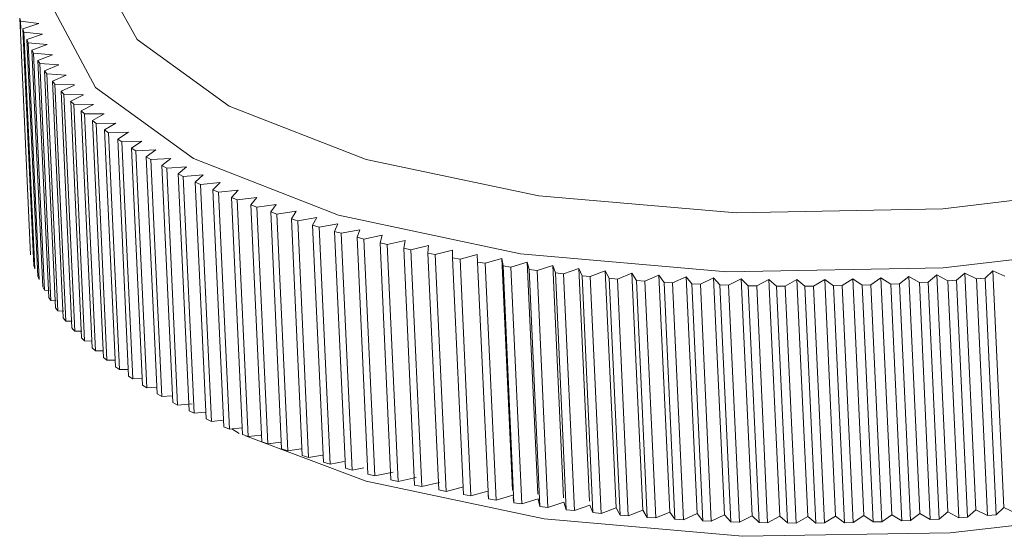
# Model space of a CAD drawing. Header units: millimetres. Extents: x 3925 to 5043, y -86 to 778.
# Tile 108 of 158: x 4807.34 to 4814.44, y 411.27 to 414.99. Entities that reach past the tile are written whole.
import ezdxf

# ---------------------------------------------------------------- set-up
doc = ezdxf.new("R2010")
doc.units = ezdxf.units.MM
doc.header["$LTSCALE"] = 46.255
doc.layers.add('140-154101-0DXF_CONTINUOUS_LINE', color=7, linetype='CONTINUOUS')

msp = doc.modelspace()

# ---------------------------------------------------------------- linework, layer by layer
at = {"layer": '140-154101-0DXF_CONTINUOUS_LINE', "color": 7, "linetype": 'Continuous', "lineweight": 0}
for p, q in [((4808.1834, 414.8493), (4807.8856, 415.3907)), ((4807.573, 415.0829), (4807.8836, 414.5037)), ((4807.3431, 414.9804), (4807.3369, 415.004)), ((4807.4156, 413.2958), (4807.3369, 415.004)), ((4807.3431, 414.9804), (4807.4749, 414.9637)), ((4807.3456, 414.9258), (4807.3431, 414.9804)), ((4807.4749, 414.9637), (4807.3595, 414.9264)), ((4807.3677, 414.903), (4807.3595, 414.9264)), ((4807.4381, 413.2182), (4807.3595, 414.9264)), ((4807.3677, 414.903), (4807.5013, 414.8881)), ((4807.4463, 413.1948), (4807.3677, 414.903)), ((4807.5013, 414.8881), (4807.3888, 414.8495)), ((4807.399, 414.8262), (4807.3888, 414.8495)), ((4807.4674, 413.1412), (4807.3888, 414.8495)), ((4807.399, 414.8262), (4807.5344, 414.813)), ((4807.4776, 413.118), (4807.399, 414.8262)), ((4807.5344, 414.813), (4807.4248, 414.7732)), ((4808.848, 414.3687), (4808.1834, 414.8493)), ((4807.4371, 414.7501), (4807.4248, 414.7732)), ((4807.5034, 413.0649), (4807.4248, 414.7732)), ((4807.574, 414.7387), (4807.4371, 414.7501)), ((4807.5157, 413.0419), (4807.4371, 414.7501)), ((4807.574, 414.7387), (4807.4675, 414.6976)), ((4807.4818, 414.6748), (4807.4675, 414.6976)), ((4807.5462, 412.9894), (4807.4675, 414.6976)), ((4807.6201, 414.6652), (4807.4818, 414.6748)), ((4807.5605, 412.9666), (4807.4818, 414.6748)), ((4807.6201, 414.6652), (4807.5169, 414.6229)), ((4807.5333, 414.6004), (4807.5169, 414.6229)), ((4807.5955, 412.9147), (4807.5169, 414.6229)), ((4807.6727, 414.5926), (4807.5333, 414.6004)), ((4807.6119, 412.8922), (4807.5333, 414.6004)), ((4807.6727, 414.5926), (4807.5729, 414.5492)), ((4807.5912, 414.5269), (4807.5729, 414.5492)), ((4807.6515, 412.8409), (4807.5729, 414.5492)), ((4807.7312, 414.521), (4807.5912, 414.5269)), ((4807.6699, 412.8187), (4807.5912, 414.5269)), ((4807.7316, 414.5209), (4807.6353, 414.4763)), ((4807.7139, 412.7681), (4807.6353, 414.4763)), ((4807.6558, 414.4545), (4807.6361, 414.4758)), ((4807.7979, 414.4502), (4807.6558, 414.4545)), ((4807.7344, 412.7463), (4807.6558, 414.4545)), ((4807.7973, 414.4504), (4807.7046, 414.4048)), ((4807.8836, 414.5037), (4808.5898, 413.9901)), ((4807.7267, 414.3832), (4807.7042, 414.405)), ((4807.7832, 412.6965), (4807.7046, 414.4048)), ((4807.8689, 414.3808), (4807.7267, 414.3832)), ((4807.8053, 412.6749), (4807.7267, 414.3832)), ((4807.8689, 414.3808), (4807.7799, 414.3342)), ((4809.8344, 413.9837), (4808.848, 414.3687)), ((4807.8041, 414.313), (4807.7799, 414.3342)), ((4807.8585, 412.626), (4807.7799, 414.3342)), ((4807.9469, 414.3125), (4807.8041, 414.313)), ((4807.8827, 412.6048), (4807.8041, 414.313)), ((4807.9469, 414.3125), (4807.8616, 414.2649)), ((4807.8877, 414.2441), (4807.8616, 414.2649)), ((4807.9402, 412.5567), (4807.8616, 414.2649)), ((4808.031, 414.2455), (4807.8877, 414.2441)), ((4807.9663, 412.5359), (4807.8877, 414.2441)), ((4808.031, 414.2455), (4807.9495, 414.197)), ((4807.9775, 414.1766), (4807.9495, 414.197)), ((4808.0282, 412.4887), (4807.9495, 414.197)), ((4808.1211, 414.1797), (4807.9775, 414.1766)), ((4808.0561, 412.4684), (4807.9775, 414.1766)), ((4808.1211, 414.1797), (4808.0436, 414.1304)), ((4808.0734, 414.1105), (4808.0436, 414.1304)), ((4808.1222, 412.4222), (4808.0436, 414.1304)), ((4808.2171, 414.1154), (4808.0734, 414.1105)), ((4808.152, 412.4022), (4808.0734, 414.1105)), ((4808.2171, 414.1154), (4808.1437, 414.0653)), ((4808.1753, 414.0458), (4808.1437, 414.0653)), ((4808.2223, 412.3571), (4808.1437, 414.0653)), ((4808.319, 414.0526), (4808.1753, 414.0458)), ((4808.2539, 412.3376), (4808.1753, 414.0458)), ((4808.319, 414.0526), (4808.2497, 414.0018)), ((4808.2831, 413.9827), (4808.2497, 414.0018)), ((4808.3284, 412.2935), (4808.2497, 414.0018)), ((4808.4266, 413.9913), (4808.2831, 413.9827)), ((4808.3617, 412.2745), (4808.2831, 413.9827)), ((4808.4266, 413.9913), (4808.3616, 413.9398)), ((4808.5898, 413.9901), (4809.636, 413.5814)), ((4808.3967, 413.9213), (4808.3616, 413.9398)), ((4808.4402, 412.2316), (4808.3616, 413.9398)), ((4808.5399, 413.9317), (4808.3967, 413.9213)), ((4808.4753, 412.2131), (4808.3967, 413.9213)), ((4808.5399, 413.9317), (4808.4791, 413.8795)), ((4808.5159, 413.8615), (4808.4791, 413.8795)), ((4808.5577, 412.1713), (4808.4791, 413.8795)), ((4808.6586, 413.8737), (4808.5159, 413.8615)), ((4808.6586, 413.8737), (4808.6021, 413.821)), ((4808.5945, 412.1533), (4808.5159, 413.8615)), ((4808.6406, 413.8035), (4808.6021, 413.821)), ((4808.6807, 412.1127), (4808.6021, 413.821)), ((4808.7826, 413.8175), (4808.6406, 413.8035)), ((4808.7192, 412.0953), (4808.6406, 413.8035)), ((4808.7826, 413.8175), (4808.7306, 413.7642)), ((4815.4382, 413.8019), (4813.9926, 413.627)), ((4808.7707, 413.7473), (4808.7306, 413.7642)), ((4808.8092, 412.056), (4808.7306, 413.7642)), ((4808.9119, 413.763), (4808.7707, 413.7473)), ((4808.8493, 412.0391), (4808.7707, 413.7473)), ((4808.9119, 413.763), (4808.8643, 413.7093)), ((4808.906, 413.693), (4808.8643, 413.7093)), ((4808.9429, 412.0011), (4808.8643, 413.7093)), ((4809.0463, 413.7105), (4808.906, 413.693)), ((4808.9846, 411.9848), (4808.906, 413.693)), ((4809.0032, 413.6564), (4809.0463, 413.7105)), ((4809.0464, 413.6407), (4809.0032, 413.6564)), ((4809.0818, 411.9481), (4809.0032, 413.6564)), ((4809.1856, 413.6598), (4809.0464, 413.6407)), ((4809.147, 413.6054), (4809.1856, 413.6598)), ((4809.125, 411.9324), (4809.0464, 413.6407)), ((4809.1917, 413.5903), (4809.147, 413.6054)), ((4809.2256, 411.8972), (4809.147, 413.6054)), ((4809.3296, 413.6112), (4809.1917, 413.5903)), ((4809.2703, 411.8821), (4809.1917, 413.5903)), ((4809.2957, 413.5565), (4809.3296, 413.6112)), ((4809.3743, 411.8482), (4809.2957, 413.5565)), ((4809.4783, 413.5646), (4809.3418, 413.542)), ((4809.4204, 411.8338), (4809.3418, 413.542)), ((4809.449, 413.5096), (4809.4783, 413.5646)), ((4809.6314, 413.52), (4809.4965, 413.4958)), ((4809.6068, 413.4649), (4809.6314, 413.52)), ((4809.449, 413.5096), (4809.4965, 413.4958)), ((4809.5276, 411.8014), (4809.449, 413.5096)), ((4809.5751, 411.7876), (4809.4965, 413.4958)), ((4809.6854, 411.7567), (4809.6068, 413.4649)), ((4809.7889, 413.4776), (4809.6556, 413.4518)), ((4809.7342, 411.7435), (4809.6556, 413.4518)), ((4809.7689, 413.4224), (4809.7889, 413.4776)), ((4809.819, 413.4099), (4809.7689, 413.4224)), ((4809.8475, 411.7142), (4809.7689, 413.4224)), ((4809.9504, 413.4374), (4809.819, 413.4099)), ((4809.8976, 411.7017), (4809.819, 413.4099)), ((4809.9352, 413.3822), (4809.9504, 413.4374)), ((4809.9865, 413.3704), (4809.9352, 413.3822)), ((4810.0138, 411.6739), (4809.9352, 413.3822)), ((4810.1159, 413.3994), (4809.9865, 413.3704)), ((4810.1054, 413.3442), (4810.1159, 413.3994)), ((4813.9955, 413.2016), (4815.5157, 413.3813)), ((4810.0651, 411.6621), (4809.9865, 413.3704)), ((4810.1579, 413.3331), (4810.1054, 413.3442)), ((4810.184, 411.6359), (4810.1054, 413.3442)), ((4810.1579, 413.3331), (4810.2852, 413.3636)), ((4810.2365, 411.6248), (4810.1579, 413.3331)), ((4810.2794, 413.3085), (4810.2852, 413.3636)), ((4810.333, 413.2981), (4810.2794, 413.3085)), ((4810.358, 411.6003), (4810.2794, 413.3085)), ((4810.333, 413.2981), (4810.458, 413.3302)), ((4810.457, 413.2752), (4810.458, 413.3302)), ((4810.4116, 411.5899), (4810.333, 413.2981)), ((4810.5116, 413.2656), (4810.457, 413.2752)), ((4810.5356, 411.567), (4810.457, 413.2752)), ((4810.5116, 413.2656), (4810.6342, 413.2991)), ((4810.5902, 411.5573), (4810.5116, 413.2656)), ((4810.6379, 413.2443), (4810.6342, 413.2991)), ((4810.6936, 413.2354), (4810.6379, 413.2443)), ((4810.7166, 411.5361), (4810.6379, 413.2443)), ((4810.6936, 413.2354), (4810.8136, 413.2703)), ((4810.7722, 411.5272), (4810.6936, 413.2354)), ((4810.8221, 413.2158), (4810.8136, 413.2703)), ((4810.8905, 411.599), (4810.8136, 413.2703)), ((4810.8787, 413.2077), (4810.996, 413.244)), ((4811.0092, 413.1898), (4810.996, 413.244)), ((4811.073, 411.5704), (4810.996, 413.244)), ((4807.4381, 413.2182), (4807.4463, 413.1948)), ((4810.8787, 413.2077), (4810.8221, 413.2158)), ((4810.9007, 411.5076), (4810.8221, 413.2158)), ((4810.9573, 411.4994), (4810.8787, 413.2077)), ((4811.0667, 413.1824), (4811.0092, 413.1898)), ((4811.0878, 411.4816), (4811.0092, 413.1898)), ((4811.0667, 413.1824), (4811.1812, 413.2201)), ((4811.1453, 411.4742), (4811.0667, 413.1824)), ((4811.1991, 413.1663), (4811.1812, 413.2201)), ((4811.2583, 411.5442), (4811.1812, 413.2201)), ((4811.2574, 413.1597), (4811.1991, 413.1663)), ((4811.2778, 411.4581), (4811.1991, 413.1663)), ((4811.2574, 413.1597), (4811.369, 413.1987)), ((4811.336, 411.4514), (4811.2574, 413.1597)), ((4811.3916, 413.1453), (4811.369, 413.1987)), ((4811.4462, 411.5205), (4811.369, 413.1987)), ((4811.4506, 413.1395), (4811.5592, 413.1797)), ((4811.5865, 413.1269), (4811.5592, 413.1797)), ((4811.6378, 411.4715), (4811.5592, 413.1797)), ((4811.6462, 413.1218), (4811.7515, 413.1633)), ((4811.7835, 413.111), (4811.7515, 413.1633)), ((4811.8301, 411.4551), (4811.7515, 413.1633)), ((4812.436, 413.1744), (4813.9955, 413.2016)), ((4814.0924, 413.1126), (4814.1518, 413.165)), ((4814.1518, 413.165), (4814.2355, 413.1236)), ((4814.2304, 411.4568), (4814.1518, 413.165)), ((4814.2978, 413.1288), (4814.3529, 413.1817)), ((4814.3529, 413.1817), (4814.4403, 413.1416)), ((4814.4315, 411.4735), (4814.3529, 413.1817)), ((4807.4674, 413.1412), (4807.4776, 413.118)), ((4811.4506, 413.1395), (4811.3916, 413.1453)), ((4811.4703, 411.4371), (4811.3916, 413.1453)), ((4811.5293, 411.4312), (4811.4506, 413.1395)), ((4811.6462, 413.1218), (4811.5865, 413.1269)), ((4811.6651, 411.4186), (4811.5865, 413.1269)), ((4811.7248, 411.4135), (4811.6462, 413.1218)), ((4811.8438, 413.1067), (4811.7835, 413.111)), ((4811.8621, 411.4028), (4811.7835, 413.111)), ((4811.8438, 413.1067), (4811.9459, 413.1494)), ((4811.9224, 411.3984), (4811.8438, 413.1067)), ((4811.9825, 413.0977), (4811.9459, 413.1494)), ((4812.0245, 411.4411), (4811.9459, 413.1494)), ((4812.0433, 413.0942), (4811.9825, 413.0977)), ((4812.0611, 411.3895), (4811.9825, 413.0977)), ((4812.0433, 413.0942), (4812.1419, 413.138)), ((4812.1219, 411.3859), (4812.0433, 413.0942)), ((4812.1831, 413.087), (4812.1419, 413.138)), ((4812.2206, 411.4298), (4812.1419, 413.138)), ((4812.2445, 413.0843), (4812.3397, 413.1292)), ((4812.3853, 413.0789), (4812.3395, 413.1293)), ((4812.4181, 411.421), (4812.3395, 413.1293)), ((4812.4468, 413.0768), (4812.5384, 413.1228)), ((4812.5888, 413.0734), (4812.5388, 413.1227)), ((4812.6174, 411.4144), (4812.5388, 413.1227)), ((4812.6508, 413.0722), (4812.7386, 413.1192)), ((4812.7933, 413.0705), (4812.7386, 413.1192)), ((4812.8173, 411.4109), (4812.7386, 413.1192)), ((4812.8556, 413.0701), (4812.9396, 413.118)), ((4812.9986, 413.0702), (4812.9396, 413.118)), ((4813.0182, 411.4098), (4812.9396, 413.118)), ((4813.0611, 413.0707), (4813.1412, 413.1194)), ((4813.2045, 413.0726), (4813.1412, 413.1194)), ((4813.2199, 411.4112), (4813.1412, 413.1194)), ((4813.2672, 413.0738), (4813.3433, 413.1234)), ((4813.3433, 413.1234), (4813.4109, 413.0776)), ((4813.422, 411.4152), (4813.3433, 413.1234)), ((4813.4736, 413.0796), (4813.5457, 413.13)), ((4813.5457, 413.13), (4813.6174, 413.0852)), ((4813.6243, 411.4218), (4813.5457, 413.13)), ((4813.6801, 413.088), (4813.748, 413.1391)), ((4813.748, 413.1391), (4813.8238, 413.0954)), ((4813.8266, 411.4309), (4813.748, 413.1391)), ((4813.8865, 413.099), (4813.8238, 413.0954)), ((4813.9024, 411.3872), (4813.8238, 413.0954)), ((4813.8865, 413.099), (4813.9501, 413.1508)), ((4813.9651, 411.3908), (4813.8865, 413.099)), ((4813.9501, 413.1508), (4814.0299, 413.1082)), ((4814.0287, 411.4426), (4813.9501, 413.1508)), ((4814.0924, 413.1126), (4814.0299, 413.1082)), ((4814.1085, 411.4), (4814.0299, 413.1082)), ((4814.1711, 411.4044), (4814.0924, 413.1126)), ((4814.2978, 413.1288), (4814.2355, 413.1236)), ((4814.3141, 411.4154), (4814.2355, 413.1236)), ((4814.3765, 411.4206), (4814.2978, 413.1288)), ((4807.5034, 413.0649), (4807.5157, 413.0419)), ((4807.5157, 413.0419), (4807.5503, 413.039)), ((4812.2451, 413.0841), (4812.1831, 413.087)), ((4812.2618, 411.3787), (4812.1831, 413.087)), ((4812.3232, 411.376), (4812.2445, 413.0843)), ((4812.4464, 413.0769), (4812.3853, 413.0789)), ((4812.4639, 411.3706), (4812.3853, 413.0789)), ((4812.5255, 411.3686), (4812.4468, 413.0768)), ((4812.6508, 413.0722), (4812.5888, 413.0734)), ((4812.6674, 411.3651), (4812.5888, 413.0734)), ((4812.7294, 411.364), (4812.6508, 413.0722)), ((4812.8556, 413.0701), (4812.7933, 413.0705)), ((4812.8719, 411.3623), (4812.7933, 413.0705)), ((4812.9342, 411.3619), (4812.8556, 413.0701)), ((4813.0611, 413.0707), (4812.9986, 413.0702)), ((4813.0772, 411.362), (4812.9986, 413.0702)), ((4813.1398, 411.3624), (4813.0611, 413.0707)), ((4813.2672, 413.0738), (4813.2045, 413.0726)), ((4813.2832, 411.3644), (4813.2045, 413.0726)), ((4813.3458, 411.3656), (4813.2672, 413.0738)), ((4813.4736, 413.0796), (4813.4109, 413.0776)), ((4813.4895, 411.3694), (4813.4109, 413.0776)), ((4813.5522, 411.3714), (4813.4736, 413.0796)), ((4813.6801, 413.088), (4813.6174, 413.0852)), ((4813.696, 411.377), (4813.6174, 413.0852)), ((4813.7587, 411.3798), (4813.6801, 413.088)), ((4807.5462, 412.9894), (4807.5605, 412.9666)), ((4807.5605, 412.9666), (4807.599, 412.9639)), ((4807.5955, 412.9147), (4807.6119, 412.8922)), ((4807.6119, 412.8922), (4807.6543, 412.8898)), ((4807.6515, 412.8409), (4807.6699, 412.8187)), ((4807.6699, 412.8187), (4807.716, 412.8167)), ((4807.7344, 412.7463), (4807.7846, 412.7448)), ((4807.7826, 412.6967), (4807.8053, 412.6749)), ((4807.8053, 412.6749), (4807.8593, 412.674)), ((4807.8585, 412.626), (4807.8827, 412.6048)), ((4807.8827, 412.6048), (4807.9404, 412.6046)), ((4807.9402, 412.5567), (4807.9663, 412.5359)), ((4807.9663, 412.5359), (4808.0277, 412.5365)), ((4808.0282, 412.4887), (4808.0561, 412.4684)), ((4808.0561, 412.4684), (4808.1212, 412.4698)), ((4808.1222, 412.4222), (4808.152, 412.4022)), ((4808.152, 412.4022), (4808.2207, 412.4046)), ((4808.2223, 412.3571), (4808.2539, 412.3376)), ((4808.2539, 412.3376), (4808.3261, 412.341)), ((4808.3284, 412.2935), (4808.3617, 412.2745)), ((4808.3617, 412.2745), (4808.4373, 412.279)), ((4808.4402, 412.2316), (4808.4753, 412.2131)), ((4808.4753, 412.2131), (4808.5811, 412.2207)), ((4808.5577, 412.1713), (4808.5945, 412.1533)), ((4808.5945, 412.1533), (4808.6768, 412.1603)), ((4808.6807, 412.1127), (4808.7192, 412.0953)), ((4808.7192, 412.0953), (4808.8045, 412.1037)), ((4808.8092, 412.056), (4808.8493, 412.0391)), ((4808.8493, 412.0391), (4808.9376, 412.0489)), ((4808.9189, 412.0075), (4808.8659, 412.041)), ((4808.9429, 412.0011), (4808.9846, 411.9848)), ((4809.8361, 411.6633), (4808.9661, 411.9898)), ((4808.9846, 411.9848), (4809.0758, 411.9961)), ((4809.0818, 411.9481), (4809.125, 411.9324)), ((4809.125, 411.9324), (4809.219, 411.9454)), ((4809.2256, 411.8972), (4809.2703, 411.8821)), ((4809.2703, 411.8821), (4809.367, 411.8967)), ((4809.4204, 411.8338), (4809.5195, 411.8502)), ((4809.5751, 411.7876), (4809.5276, 411.8014)), ((4809.5751, 411.7876), (4809.6766, 411.8058)), ((4809.7342, 411.7435), (4809.8174, 411.7597)), ((4809.8475, 411.7142), (4809.8976, 411.7017)), ((4809.8976, 411.7017), (4810.029, 411.7292)), ((4810.0138, 411.6739), (4810.0651, 411.6621)), ((4810.0651, 411.6621), (4810.1945, 411.6911)), ((4811.1176, 411.3915), (4809.8361, 411.6633)), ((4810.184, 411.6359), (4810.2365, 411.6248)), ((4810.3638, 411.6554), (4810.2365, 411.6248)), ((4810.358, 411.6003), (4810.4116, 411.5899)), ((4810.5366, 411.622), (4810.4116, 411.5899)), ((4810.5356, 411.567), (4810.5902, 411.5573)), ((4810.7128, 411.5908), (4810.5902, 411.5573)), ((4810.7145, 411.5658), (4810.7166, 411.5361)), ((4810.7166, 411.5361), (4810.7722, 411.5272)), ((4810.8922, 411.5621), (4810.7722, 411.5272)), ((4810.8947, 411.5463), (4810.9007, 411.5076)), ((4811.0746, 411.5358), (4810.9573, 411.4994)), ((4811.0746, 411.5358), (4811.0878, 411.4816)), ((4810.9007, 411.5076), (4810.9573, 411.4994)), ((4811.0878, 411.4816), (4811.1453, 411.4742)), ((4811.2598, 411.5119), (4811.1453, 411.4742)), ((4811.2598, 411.5119), (4811.2778, 411.4581)), ((4811.2778, 411.4581), (4811.336, 411.4514)), ((4811.4476, 411.4905), (4811.336, 411.4514)), ((4811.4476, 411.4905), (4811.4703, 411.4371)), ((4811.6378, 411.4715), (4811.5293, 411.4312)), ((4811.6378, 411.4715), (4811.6651, 411.4186)), ((4815.5183, 411.4616), (4814.0458, 411.2902)), ((4814.2304, 411.4568), (4814.1711, 411.4044)), ((4814.3141, 411.4154), (4814.2304, 411.4568)), ((4814.4315, 411.4735), (4814.3765, 411.4206)), ((4814.519, 411.4333), (4814.4315, 411.4735)), ((4812.549, 411.2661), (4811.1176, 411.3915)), ((4811.4703, 411.4371), (4811.5293, 411.4312)), ((4811.6651, 411.4186), (4811.7248, 411.4135)), ((4811.8301, 411.4551), (4811.7248, 411.4135)), ((4811.8301, 411.4551), (4811.8621, 411.4028)), ((4811.8621, 411.4028), (4811.9224, 411.3984)), ((4812.0245, 411.4411), (4811.9224, 411.3984)), ((4812.0245, 411.4411), (4812.0611, 411.3895)), ((4812.0611, 411.3895), (4812.1219, 411.3859)), ((4812.2206, 411.4298), (4812.1219, 411.3859)), ((4812.2206, 411.4298), (4812.2618, 411.3787)), ((4812.4183, 411.421), (4812.3232, 411.376)), ((4812.4177, 411.4211), (4812.4639, 411.3706)), ((4812.617, 411.4145), (4812.5255, 411.3686)), ((4812.6182, 411.4142), (4812.6674, 411.3651)), ((4812.8173, 411.4109), (4812.7294, 411.364)), ((4812.8173, 411.4109), (4812.8719, 411.3623)), ((4813.0182, 411.4098), (4812.9342, 411.3619)), ((4813.0182, 411.4098), (4813.0772, 411.362)), ((4813.2199, 411.4112), (4813.1398, 411.3624)), ((4813.2199, 411.4112), (4813.2832, 411.3644)), ((4813.422, 411.4152), (4813.3458, 411.3656)), ((4813.4895, 411.3694), (4813.422, 411.4152)), ((4813.6243, 411.4218), (4813.5522, 411.3714)), ((4813.696, 411.377), (4813.6243, 411.4218)), ((4813.8266, 411.4309), (4813.7587, 411.3798)), ((4813.9024, 411.3872), (4813.8266, 411.4309)), ((4813.9024, 411.3872), (4813.9651, 411.3908)), ((4814.0287, 411.4426), (4813.9651, 411.3908)), ((4814.1085, 411.4), (4814.0287, 411.4426)), ((4814.1085, 411.4), (4814.1711, 411.4044)), ((4814.3141, 411.4154), (4814.3765, 411.4206)), ((4812.2618, 411.3787), (4812.3239, 411.376)), ((4812.4639, 411.3706), (4812.5238, 411.3687)), ((4812.6674, 411.3651), (4812.7294, 411.364)), ((4812.8719, 411.3623), (4812.9342, 411.3619)), ((4813.0772, 411.362), (4813.1398, 411.3624)), ((4813.2832, 411.3644), (4813.3458, 411.3656)), ((4813.4895, 411.3694), (4813.5522, 411.3714)), ((4813.696, 411.377), (4813.7587, 411.3798)), ((4814.0458, 411.2902), (4812.549, 411.2661))]:
    msp.add_line(p, q, dxfattribs=at)
for points in [[(4813.9926, 413.627), (4812.5021, 413.5981), (4811.0796, 413.7204), (4809.8344, 413.9837)], [(4809.2957, 413.5565), (4809.3108, 413.5515), (4809.3266, 413.5469), (4809.3418, 413.542)], [(4809.636, 413.5814), (4810.9473, 413.3037), (4812.436, 413.1744)], [(4809.6068, 413.4649), (4809.6233, 413.4606), (4809.6391, 413.456), (4809.6556, 413.4518)], [(4807.7151, 412.7677), (4807.7212, 412.7604), (4807.7277, 412.7533), (4807.7344, 412.7463)], [(4809.4204, 411.8338), (4809.4052, 411.8387), (4809.3894, 411.8433), (4809.3743, 411.8482)], [(4809.7342, 411.7435), (4809.7177, 411.7478), (4809.7019, 411.7524), (4809.6854, 411.7567)]]:
    msp.add_lwpolyline(points, dxfattribs=at)

doc.saveas('drawing.dxf')
